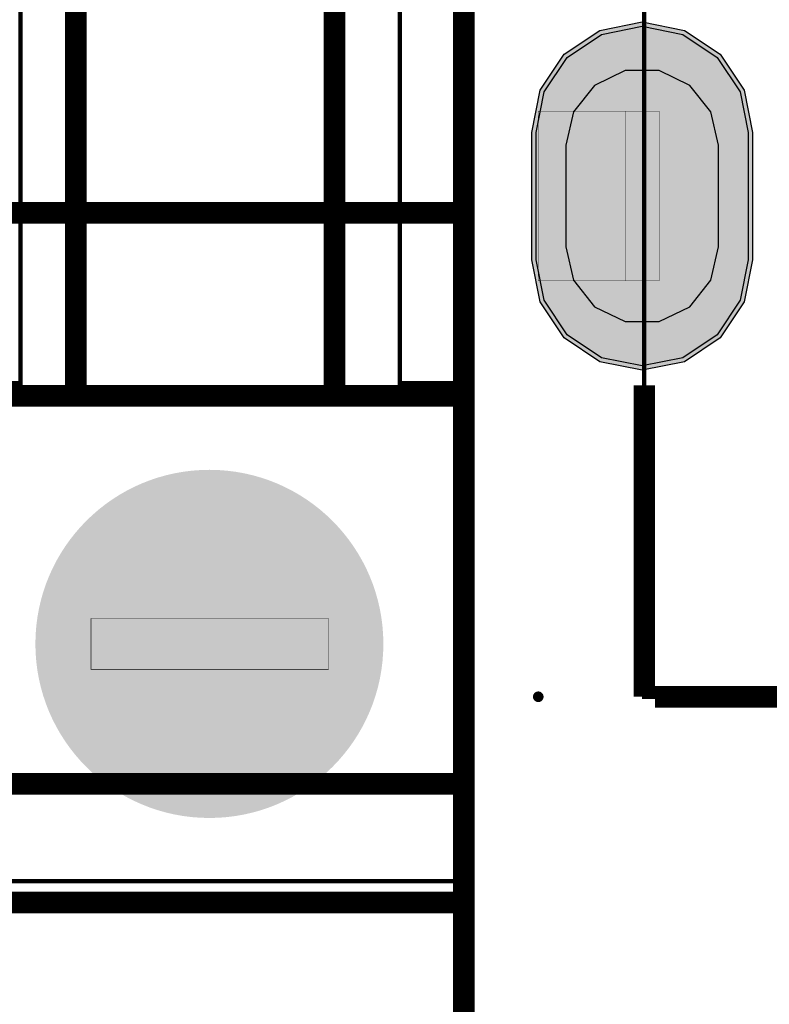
# Model space of a CAD drawing. Header units: millimetres. Extents: x -8 to 125, y -6 to 113.
# Tile 138 of 142: x 97 to 106, y 85 to 96. Entities that reach past the tile are written whole.
import ezdxf

# ---------------------------------------------------------------- set-up
doc = ezdxf.new("R2010")
doc.units = ezdxf.units.MM
for name, color, linetype, true_color in [('Bottom Layer', 7, 'Continuous', 0x0000ff), ('Component Marking Layer', 7, 'Continuous', 0x66ffcc), ('Component Shape Layer', 7, 'Continuous', 0x00cccc), ('Hole Layer', 7, 'Continuous', 0x222222), ('Multi-Layer', 7, 'Continuous', 0xc0c0c0), ('Pin Floating Layer', 7, 'Continuous', 0xff99ff), ('Pin Soldering Layer', 7, 'Continuous', 0xcc9999), ('Top Layer', 7, 'Continuous', 0xff0000), ('Top Paste Mask Layer', 7, 'Continuous', 0x808080), ('Top Silkscreen Layer', 7, 'Continuous', 0xffcc00), ('Top Solder Mask Layer', 7, 'Continuous', 0x800080)]:
    doc.layers.add(name, color=color, linetype=linetype, true_color=true_color)

msp = doc.modelspace()

# ---------------------------------------------------------------- hatches: boundary and pattern name
at = {"layer": 'Bottom Layer'}
for points in [[(105.461, 93.553), (105.366, 93.075), (105.095, 92.669), (104.69, 92.398), (104.211, 92.303), (103.733, 92.398), (103.327, 92.669), (103.056, 93.075), (102.961, 93.553), (102.961, 95.053), (103.056, 95.531), (103.327, 95.937), (103.733, 96.208), (104.211, 96.303), (104.69, 96.208), (105.095, 95.937), (105.366, 95.531), (105.461, 95.053)], [(97.109, 89.026, 1), (101.109, 89.026, 1)]]:
    msp.add_hatch(color=256, dxfattribs=at).paths.add_polyline_path(points)
at = {"layer": 'Component Marking Layer'}
msp.add_hatch(color=256, dxfattribs=at).paths.add_polyline_path([(102.926, 88.403, 1), (103.046, 88.403, 1)])
at = {"layer": 'Hole Layer'}
for points in [[(103.311, 93.703), (103.4, 93.313), (103.65, 92.999), (104.011, 92.826), (104.411, 92.826), (104.772, 92.999), (105.022, 93.313), (105.111, 93.703), (105.111, 94.903), (105.022, 95.294), (104.772, 95.607), (104.411, 95.781), (104.011, 95.781), (103.65, 95.607), (103.4, 95.294), (103.311, 94.903)], [(97.559, 89.026, 1), (100.659, 89.026, 1)]]:
    msp.add_hatch(color=256, dxfattribs=at).paths.add_polyline_path(points)
at = {"layer": 'Multi-Layer'}
for points in [[(105.461, 93.553), (105.366, 93.075), (105.095, 92.669), (104.69, 92.398), (104.211, 92.303), (103.733, 92.398), (103.327, 92.669), (103.056, 93.075), (102.961, 93.553), (102.961, 95.053), (103.056, 95.531), (103.327, 95.937), (103.733, 96.208), (104.211, 96.303), (104.69, 96.208), (105.095, 95.937), (105.366, 95.531), (105.461, 95.053)], [(105.461, 93.553), (105.366, 93.075), (105.095, 92.669), (104.69, 92.398), (104.211, 92.303), (103.733, 92.398), (103.327, 92.669), (103.056, 93.075), (102.961, 93.553), (102.961, 95.053), (103.056, 95.531), (103.327, 95.937), (103.733, 96.208), (104.211, 96.303), (104.69, 96.208), (105.095, 95.937), (105.366, 95.531), (105.461, 95.053)], [(105.461, 93.553), (105.366, 93.075), (105.095, 92.669), (104.69, 92.398), (104.211, 92.303), (103.733, 92.398), (103.327, 92.669), (103.056, 93.075), (102.961, 93.553), (102.961, 95.053), (103.056, 95.531), (103.327, 95.937), (103.733, 96.208), (104.211, 96.303), (104.69, 96.208), (105.095, 95.937), (105.366, 95.531), (105.461, 95.053)], [(97.109, 89.026, 1), (101.109, 89.026, 1)], [(97.109, 89.026, 1), (101.109, 89.026, 1)], [(97.109, 89.026, 1), (101.109, 89.026, 1)]]:
    msp.add_hatch(color=256, dxfattribs=at).paths.add_polyline_path(points)
at = {"layer": 'Pin Floating Layer'}
msp.add_hatch(color=256, dxfattribs=at).paths.add_polyline_path([(104.411, 95.303), (102.986, 95.303), (102.986, 93.303), (104.411, 93.303)])
at = {"layer": 'Pin Soldering Layer'}
for points in [[(104.011, 95.303), (104.411, 95.303), (104.411, 93.303), (104.011, 93.303)], [(100.514, 89.326), (100.514, 88.726), (97.714, 88.726), (97.714, 89.326)]]:
    msp.add_hatch(color=256, dxfattribs=at).paths.add_polyline_path(points)
at = {"layer": 'Top Layer'}
for points in [[(105.461, 93.553), (105.366, 93.075), (105.095, 92.669), (104.69, 92.398), (104.211, 92.303), (103.733, 92.398), (103.327, 92.669), (103.056, 93.075), (102.961, 93.553), (102.961, 95.053), (103.056, 95.531), (103.327, 95.937), (103.733, 96.208), (104.211, 96.303), (104.69, 96.208), (105.095, 95.937), (105.366, 95.531), (105.461, 95.053)], [(97.109, 89.026, 1), (101.109, 89.026, 1)]]:
    msp.add_hatch(color=256, dxfattribs=at).paths.add_polyline_path(points)
at = {"layer": 'Top Paste Mask Layer'}
for points in [[(105.461, 93.553), (105.366, 93.075), (105.095, 92.669), (104.69, 92.398), (104.211, 92.303), (103.733, 92.398), (103.327, 92.669), (103.056, 93.075), (102.961, 93.553), (102.961, 95.053), (103.056, 95.531), (103.327, 95.937), (103.733, 96.208), (104.211, 96.303), (104.69, 96.208), (105.095, 95.937), (105.366, 95.531), (105.461, 95.053)], [(97.109, 89.026, 1), (101.109, 89.026, 1)]]:
    msp.add_hatch(color=256, dxfattribs=at).paths.add_polyline_path(points)
at = {"layer": 'Top Solder Mask Layer'}
for points in [[(105.512, 93.553), (105.413, 93.055), (105.131, 92.633), (104.709, 92.351), (104.211, 92.252), (103.713, 92.351), (103.291, 92.633), (103.009, 93.055), (102.91, 93.553), (102.91, 95.053), (103.009, 95.551), (103.291, 95.973), (103.713, 96.255), (104.211, 96.354), (104.709, 96.255), (105.131, 95.973), (105.413, 95.551), (105.512, 95.053)], [(97.058, 89.026, 1), (101.16, 89.026, 1)]]:
    msp.add_hatch(color=256, dxfattribs=at).paths.add_polyline_path(points)

# ---------------------------------------------------------------- linework, layer by layer
at = {"layer": 'Bottom Layer'}
msp.add_lwpolyline([(105.461, 93.553), (105.366, 93.075), (105.095, 92.669), (104.69, 92.398), (104.211, 92.303), (103.733, 92.398), (103.327, 92.669), (103.056, 93.075), (102.961, 93.553), (102.961, 95.053), (103.056, 95.531), (103.327, 95.937), (103.733, 96.208), (104.211, 96.303), (104.69, 96.208), (105.095, 95.937), (105.366, 95.531), (105.461, 95.053)], close=True, dxfattribs=at)
at = {"layer": 'Component Marking Layer', "const_width": 0.00508}
msp.add_lwpolyline([(102.926, 88.403, 1), (103.046, 88.403, 1)], format="xyb", close=True, dxfattribs=at)
at = {"layer": 'Component Shape Layer', "const_width": 0.0508}
for points in [[(94.573, 98.829), (96.883, 98.829), (96.883, 104.729), (97.083, 104.929), (101.153, 104.929), (101.353, 104.729), (101.353, 98.829), (102.123, 98.829), (102.123, 98.824), (102.123, 98.729), (102.023, 98.729), (102.023, 86.229), (71.213, 86.229)], [(94.573, 98.829), (96.883, 98.829), (96.883, 104.729), (97.083, 104.929), (101.153, 104.929), (101.353, 104.729), (101.353, 98.829), (102.123, 98.829), (102.123, 98.824), (102.123, 98.729), (102.023, 98.729), (102.023, 86.229), (71.213, 86.229)], [(94.573, 92.099), (96.883, 92.099), (96.883, 97.999), (97.083, 98.199), (101.153, 98.199), (101.353, 97.999), (101.353, 92.099), (102.123, 92.099), (102.123, 92.094), (102.123, 91.999), (102.023, 91.999), (102.023, 79.499), (71.213, 79.499)], [(94.573, 92.099), (96.883, 92.099), (96.883, 97.999), (97.083, 98.199), (101.153, 98.199), (101.353, 97.999), (101.353, 92.099), (102.123, 92.099), (102.123, 92.094), (102.123, 91.999), (102.023, 91.999), (102.023, 79.499), (71.213, 79.499)]]:
    msp.add_lwpolyline(points, dxfattribs=at)
msp.add_lwpolyline([(116.236, 104.703), (116.236, 88.403), (104.236, 88.403), (104.236, 104.703)], close=True, dxfattribs=at)
msp.add_lwpolyline([(116.236, 104.703), (116.236, 88.403), (104.236, 88.403), (104.236, 104.703)], close=True, dxfattribs=at)
at = {"layer": 'Hole Layer'}
msp.add_lwpolyline([(103.311, 93.703), (103.4, 93.313), (103.65, 92.999), (104.011, 92.826), (104.411, 92.826), (104.772, 92.999), (105.022, 93.313), (105.111, 93.703), (105.111, 94.903), (105.022, 95.294), (104.772, 95.607), (104.411, 95.781), (104.011, 95.781), (103.65, 95.607), (103.4, 95.294), (103.311, 94.903)], close=True, dxfattribs=at)
at = {"layer": 'Multi-Layer'}
msp.add_lwpolyline([(105.461, 93.553), (105.366, 93.075), (105.095, 92.669), (104.69, 92.398), (104.211, 92.303), (103.733, 92.398), (103.327, 92.669), (103.056, 93.075), (102.961, 93.553), (102.961, 95.053), (103.056, 95.531), (103.327, 95.937), (103.733, 96.208), (104.211, 96.303), (104.69, 96.208), (105.095, 95.937), (105.366, 95.531), (105.461, 95.053)], close=True, dxfattribs=at)
msp.add_lwpolyline([(105.461, 93.553), (105.366, 93.075), (105.095, 92.669), (104.69, 92.398), (104.211, 92.303), (103.733, 92.398), (103.327, 92.669), (103.056, 93.075), (102.961, 93.553), (102.961, 95.053), (103.056, 95.531), (103.327, 95.937), (103.733, 96.208), (104.211, 96.303), (104.69, 96.208), (105.095, 95.937), (105.366, 95.531), (105.461, 95.053)], close=True, dxfattribs=at)
msp.add_lwpolyline([(105.461, 93.553), (105.366, 93.075), (105.095, 92.669), (104.69, 92.398), (104.211, 92.303), (103.733, 92.398), (103.327, 92.669), (103.056, 93.075), (102.961, 93.553), (102.961, 95.053), (103.056, 95.531), (103.327, 95.937), (103.733, 96.208), (104.211, 96.303), (104.69, 96.208), (105.095, 95.937), (105.366, 95.531), (105.461, 95.053)], close=True, dxfattribs=at)
at = {"layer": 'Pin Floating Layer', "const_width": 0.00508}
msp.add_lwpolyline([(104.411, 95.303), (102.986, 95.303), (102.986, 93.303), (104.411, 93.303)], close=True, dxfattribs=at)
msp.add_lwpolyline([(104.411, 95.303), (102.986, 95.303), (102.986, 93.303), (104.411, 93.303)], close=True, dxfattribs=at)
at = {"layer": 'Pin Soldering Layer', "const_width": 0.00508}
for points in [[(104.011, 95.303), (104.411, 95.303), (104.411, 93.303), (104.011, 93.303)], [(104.011, 95.303), (104.411, 95.303), (104.411, 93.303), (104.011, 93.303)], [(100.514, 89.326), (100.514, 88.726), (97.714, 88.726), (97.714, 89.326)], [(100.514, 89.326), (100.514, 88.726), (97.714, 88.726), (97.714, 89.326)]]:
    msp.add_lwpolyline(points, close=True, dxfattribs=at)
at = {"layer": 'Top Layer'}
msp.add_lwpolyline([(105.461, 93.553), (105.366, 93.075), (105.095, 92.669), (104.69, 92.398), (104.211, 92.303), (103.733, 92.398), (103.327, 92.669), (103.056, 93.075), (102.961, 93.553), (102.961, 95.053), (103.056, 95.531), (103.327, 95.937), (103.733, 96.208), (104.211, 96.303), (104.69, 96.208), (105.095, 95.937), (105.366, 95.531), (105.461, 95.053)], close=True, dxfattribs=at)
at = {"layer": 'Top Paste Mask Layer'}
msp.add_lwpolyline([(105.461, 93.553), (105.366, 93.075), (105.095, 92.669), (104.69, 92.398), (104.211, 92.303), (103.733, 92.398), (103.327, 92.669), (103.056, 93.075), (102.961, 93.553), (102.961, 95.053), (103.056, 95.531), (103.327, 95.937), (103.733, 96.208), (104.211, 96.303), (104.69, 96.208), (105.095, 95.937), (105.366, 95.531), (105.461, 95.053)], close=True, dxfattribs=at)
at = {"layer": 'Top Silkscreen Layer', "const_width": 0.254}
for points in [[(102.108, 89.026), (102.108, 98.678)], [(102.108, 89.026), (102.108, 98.678)], [(102.108, 94.106), (71.12, 94.106)], [(102.108, 94.106), (71.12, 94.106)], [(104.236, 92.072), (104.236, 88.403)], [(104.236, 92.072), (104.236, 88.403)], [(102.108, 91.948), (71.12, 91.948)], [(102.108, 91.948), (71.12, 91.948)], [(102.108, 82.296), (102.108, 91.948)], [(102.108, 82.296), (102.108, 91.948)], [(102.108, 89.026), (102.108, 85.978)], [(102.108, 89.026), (102.108, 85.978)], [(104.361, 88.403), (116.236, 88.403)], [(104.361, 88.403), (116.236, 88.403)], [(102.108, 87.376), (71.12, 87.376)], [(102.108, 87.376), (71.12, 87.376)], [(102.108, 85.978), (71.12, 85.978)], [(102.108, 85.978), (71.12, 85.978)]]:
    msp.add_lwpolyline(points, dxfattribs=at)
msp.add_lwpolyline([(100.584, 91.948), (100.584, 97.79), (97.536, 97.79), (97.536, 91.948)], close=True, dxfattribs=at)
msp.add_lwpolyline([(100.584, 91.948), (100.584, 97.79), (97.536, 97.79), (97.536, 91.948)], close=True, dxfattribs=at)
at = {"layer": 'Top Solder Mask Layer'}
msp.add_lwpolyline([(105.512, 93.553), (105.413, 93.055), (105.131, 92.633), (104.709, 92.351), (104.211, 92.252), (103.713, 92.351), (103.291, 92.633), (103.009, 93.055), (102.91, 93.553), (102.91, 95.053), (103.009, 95.551), (103.291, 95.973), (103.713, 96.255), (104.211, 96.354), (104.709, 96.255), (105.131, 95.973), (105.413, 95.551), (105.512, 95.053)], close=True, dxfattribs=at)

doc.saveas('drawing.dxf')
